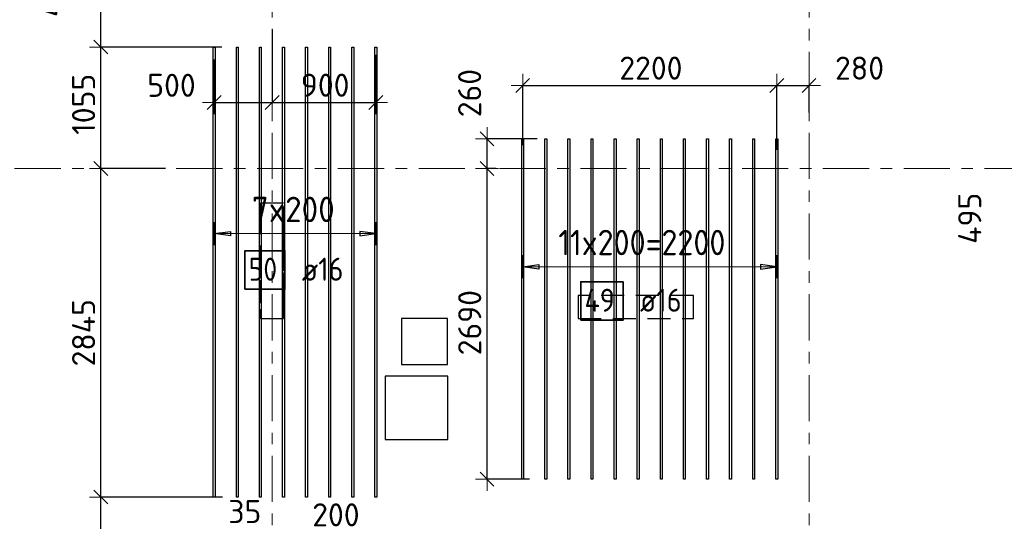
# Model space of a CAD drawing. Header units: metres. Extents: x -38 to 107, y -15 to 21.
# Tile 9 of 89: x 2.31 to 10.84, y 9.74 to 14.09. Entities that reach past the tile are written whole.
import ezdxf

# ---------------------------------------------------------------- set-up
doc = ezdxf.new("R2010")
doc.units = ezdxf.units.M
doc.header["$PDMODE"] = 65
for name, pattern in [('______11', [0.5, 0.4, -0.05, 0, -0.05]), ('______2', [0.27, 0.2, -0.07]), ('______5', [1.1, 0.8, -0.1, 0.1, -0.1])]:
    doc.linetypes.add(name, pattern=pattern)
for name, color, linetype, lineweight in [('XR$2$Осевая линия (1)', 7, '______5', 13), ('XR$3$Перекрытие (1)', 7, 'Continuous', 35), ('XR$3$Размерная линия (1)', 7, 'Continuous', 13)]:
    doc.layers.add(name, color=color, linetype=linetype, lineweight=lineweight)
doc.layers.add('XR$3$Арм.стержн.Доп. Арм верхн.зоны Х', color=7, linetype='Continuous', lineweight=35, true_color=0x8c8cff)
doc.layers.add('XR$5$Стена_ бетон несущ.', color=7, linetype='Continuous', lineweight=70, true_color=0xb4b496)
doc.styles.add('ISOCPEUR', font='txt')
doc.dimstyles.new('DIMSTYLE_3', dxfattribs={"dimtxt": 0.2, "dimasz": 0.2, "dimexe": 0, "dimexo": 0, "dimgap": 0.1, "dimtad": 2, "dimdec": 0, "dimlfac": 1000, "dimrnd": 5, "dimzin": 12, "dimdsep": 46, "dimtxsty": 'ISOCPEUR', "dimblk1": 'ALL_ML_STRICH', "dimblk2": 'ALL_ML_STRICH', "dimsah": 1, "dimcen": 0, "dimclrd": 7, "dimclre": 256, "dimclrt": 7, "dimadec": 0, "dimazin": 0, "dimtfac": 1, "dimtdec": 0, "dimtix": 1, "dimtmove": 2, "dimatfit": 3, "dimfxl": 0, "dimtzin": 0, "dimlwd": 0, "dimlwe": -3, "dimarcsym": 0})
doc.dimstyles.new('DIMSTYLE_6', dxfattribs={"dimtxt": 0.2, "dimasz": 0.2, "dimexe": 0, "dimexo": 0, "dimgap": 0.1, "dimtad": 2, "dimdec": 0, "dimlfac": 1000, "dimrnd": 5, "dimzin": 12, "dimdsep": 46, "dimtxsty": 'ISOCPEUR', "dimblk1": 'ALL_ML_STRICH', "dimblk2": 'ALL_ML_STRICH', "dimsah": 1, "dimcen": 0, "dimclrd": 7, "dimclre": 256, "dimclrt": 7, "dimadec": 0, "dimazin": 0, "dimtfac": 1, "dimtdec": 0, "dimtix": 1, "dimtmove": 2, "dimatfit": 3, "dimfxl": 0, "dimtvp": 1.2, "dimtzin": 0, "dimlwd": 0, "dimlwe": -3, "dimarcsym": 0})

# ---------------------------------------------------------------- blocks, each defined once
blk = doc.blocks.new('ALL_ML_STRICH')
at = {"color": 0, "linetype": 'ByBlock', "lineweight": -2}
for p, q in [((0, -0.5), (0, 0.5)), ((-1, 0), (0.5, 0)), ((-0.3, -0.3), (0.3, 0.3))]:
    blk.add_line(p, q, dxfattribs=at)
blk = doc.blocks.new('*D55')
at = {"layer": 'DEFPOINTS', "color": 7, "linetype": 'Continuous', "lineweight": 13, "transparency": 33554687}
for p in [(4.0894, 9.9527), (3.0175, 8.7993), (3.7216, 8.7993)]:
    blk.add_point(p, dxfattribs=at)
at = {"layer": 'XR$3$Размерная линия (1)', "color": 9, "linetype": 'Continuous', "lineweight": -2, "true_color": 0xc7c7c7, "transparency": 33554687}
for p, q in [((4.0694, 9.9527), (3.0175, 9.9527)), ((3.7016, 8.7993), (3.0175, 8.7993))]:
    blk.add_line(p, q, dxfattribs=at)
at = {"layer": 'XR$3$Размерная линия (1)', "color": 7, "linetype": 'Continuous', "lineweight": -2, "transparency": 33554687}
blk.add_line((3.0175, 8.7993), (3.0175, 9.9527), dxfattribs=at)
at = {"layer": 'XR$3$Размерная линия (1)', "color": 7, "linetype": 'Continuous', "lineweight": 13, "transparency": 33554687, "xscale": 0.2, "yscale": 0.2, "zscale": 0.2}
for p, rotation in [((3.0175, 9.9527), 90), ((3.0175, 8.7993), 270)]:
    blk.add_blockref('ALL_ML_STRICH', p, dxfattribs=dict(at, rotation=rotation))
at = {"layer": 'XR$3$Размерная линия (1)', "color": 7, "linetype": 'Continuous', "lineweight": 13, "transparency": 33554687, "insert": (2.8675, 9.426), "char_height": 0.2, "width": 0.8, "attachment_point": 5, "rotation": 90, "style": 'ISOCPEUR'}
blk.add_mtext('\\A1;{1155}', dxfattribs=at)
blk = doc.blocks.new('*D56')
at = {"layer": 'DEFPOINTS', "color": 7, "linetype": 'Continuous', "lineweight": 13, "transparency": 33554687}
for p in [(3.597, 12.8), (3.0175, 9.9527), (4.0894, 9.9527)]:
    blk.add_point(p, dxfattribs=at)
at = {"layer": 'XR$3$Размерная линия (1)', "color": 9, "linetype": 'Continuous', "lineweight": -2, "true_color": 0xc7c7c7, "transparency": 33554687}
for p, q in [((3.577, 12.8), (3.0175, 12.8)), ((4.0694, 9.9527), (3.0175, 9.9527))]:
    blk.add_line(p, q, dxfattribs=at)
at = {"layer": 'XR$3$Размерная линия (1)', "color": 7, "linetype": 'Continuous', "lineweight": -2, "transparency": 33554687}
blk.add_line((3.0175, 9.9527), (3.0175, 12.8), dxfattribs=at)
at = {"layer": 'XR$3$Размерная линия (1)', "color": 7, "linetype": 'Continuous', "lineweight": 13, "transparency": 33554687, "xscale": 0.2, "yscale": 0.2, "zscale": 0.2}
for p, rotation in [((3.0175, 12.8), 90), ((3.0175, 9.9527), 270)]:
    blk.add_blockref('ALL_ML_STRICH', p, dxfattribs=dict(at, rotation=rotation))
at = {"layer": 'XR$3$Размерная линия (1)', "color": 7, "linetype": 'Continuous', "lineweight": 13, "transparency": 33554687, "insert": (2.8675, 11.3763), "char_height": 0.2, "width": 0.8, "attachment_point": 5, "rotation": 90, "style": 'ISOCPEUR'}
blk.add_mtext('\\A1;{2845}', dxfattribs=at)
blk = doc.blocks.new('*D57')
at = {"layer": 'DEFPOINTS', "color": 7, "linetype": 'Continuous', "lineweight": 13, "transparency": 33554687}
for p in [(4.0836, 13.8527), (3.0175, 12.8), (3.597, 12.8)]:
    blk.add_point(p, dxfattribs=at)
at = {"layer": 'XR$3$Размерная линия (1)', "color": 9, "linetype": 'Continuous', "lineweight": -2, "true_color": 0xc7c7c7, "transparency": 33554687}
for p, q in [((4.0636, 13.8527), (3.0175, 13.8527)), ((3.577, 12.8), (3.0175, 12.8))]:
    blk.add_line(p, q, dxfattribs=at)
at = {"layer": 'XR$3$Размерная линия (1)', "color": 7, "linetype": 'Continuous', "lineweight": -2, "transparency": 33554687}
blk.add_line((3.0175, 12.8), (3.0175, 13.8527), dxfattribs=at)
at = {"layer": 'XR$3$Размерная линия (1)', "color": 7, "linetype": 'Continuous', "lineweight": 13, "transparency": 33554687, "xscale": 0.2, "yscale": 0.2, "zscale": 0.2}
for p, rotation in [((3.0175, 13.8527), 90), ((3.0175, 12.8), 270)]:
    blk.add_blockref('ALL_ML_STRICH', p, dxfattribs=dict(at, rotation=rotation))
at = {"layer": 'XR$3$Размерная линия (1)', "color": 7, "linetype": 'Continuous', "lineweight": 13, "transparency": 33554687, "insert": (2.8675, 13.3563), "char_height": 0.2, "width": 0.8, "attachment_point": 5, "rotation": 90, "style": 'ISOCPEUR'}
blk.add_mtext('\\A1;{1055}', dxfattribs=at)
blk = doc.blocks.new('*D58')
at = {"layer": 'DEFPOINTS', "color": 7, "linetype": 'Continuous', "lineweight": 13, "transparency": 33554687}
for p in [(3.977, 14.2747), (3.0175, 13.8527), (4.0836, 13.8527)]:
    blk.add_point(p, dxfattribs=at)
at = {"layer": 'XR$3$Размерная линия (1)', "color": 9, "linetype": 'Continuous', "lineweight": -2, "true_color": 0xc7c7c7, "transparency": 33554687}
for p, q in [((3.957, 14.2747), (3.0175, 14.2747)), ((4.0636, 13.8527), (3.0175, 13.8527))]:
    blk.add_line(p, q, dxfattribs=at)
at = {"layer": 'XR$3$Размерная линия (1)', "color": 7, "linetype": 'Continuous', "lineweight": -2, "transparency": 33554687}
blk.add_line((3.0175, 13.8527), (3.0175, 14.2747), dxfattribs=at)
at = {"layer": 'XR$3$Размерная линия (1)', "color": 7, "linetype": 'Continuous', "lineweight": 13, "transparency": 33554687, "xscale": 0.2, "yscale": 0.2, "zscale": 0.2}
for p, rotation in [((3.0175, 14.2747), 90), ((3.0175, 13.8527), 270)]:
    blk.add_blockref('ALL_ML_STRICH', p, dxfattribs=dict(at, rotation=rotation))
at = {"layer": 'XR$3$Размерная линия (1)', "color": 7, "linetype": 'Continuous', "lineweight": 13, "transparency": 33554687, "insert": (2.5801, 14.3248), "char_height": 0.2, "width": 0.6, "attachment_point": 5, "rotation": 90, "style": 'ISOCPEUR'}
blk.add_mtext('\\A1;{420}', dxfattribs=at)
blk = doc.blocks.new('*D66')
at = {"layer": 'DEFPOINTS', "color": 7, "linetype": 'Continuous', "lineweight": 13, "transparency": 33554687}
for p in [(4.4662, 9.3509), (4.5, 9.1381), (4.4662, 8.7312)]:
    blk.add_point(p, dxfattribs=at)
at = {"layer": 'XR$3$Размерная линия (1)', "color": 9, "linetype": 'Continuous', "lineweight": -2, "true_color": 0xc7c7c7, "transparency": 33554687}
for p, q in [((4.4662, 8.7512), (4.4662, 9.3509)), ((4.5, 9.1581), (4.5, 9.3509))]:
    blk.add_line(p, q, dxfattribs=at)
at = {"layer": 'XR$3$Размерная линия (1)', "color": 7, "linetype": 'Continuous', "lineweight": -2, "transparency": 33554687}
blk.add_line((4.4662, 9.3509), (4.5, 9.3509), dxfattribs=at)
at = {"layer": 'XR$3$Размерная линия (1)', "color": 7, "linetype": 'Continuous', "lineweight": 13, "transparency": 33554687, "xscale": 0.2, "yscale": 0.2, "zscale": 0.2}
blk.add_blockref('ALL_ML_STRICH', (4.5, 9.3509), dxfattribs=at)
at = {"layer": 'XR$3$Размерная линия (1)', "color": 7, "linetype": 'Continuous', "lineweight": 13, "transparency": 33554687, "xscale": 0.2, "yscale": 0.2, "zscale": 0.2, "rotation": 180}
blk.add_blockref('ALL_ML_STRICH', (4.4662, 9.3509), dxfattribs=at)
at = {"layer": 'XR$3$Размерная линия (1)', "color": 7, "linetype": 'Continuous', "lineweight": 13, "transparency": 33554687, "insert": (4.2639, 9.8272), "char_height": 0.2, "width": 0.4, "attachment_point": 5, "style": 'ISOCPEUR'}
blk.add_mtext('\\A1;{35}', dxfattribs=at)
blk = doc.blocks.new('*D68')
at = {"layer": 'DEFPOINTS', "color": 7, "linetype": 'Continuous', "lineweight": 13, "transparency": 33554687}
for p in [(4.6662, 9.3509), (4.6662, 8.5568), (4.8662, 8.5817)]:
    blk.add_point(p, dxfattribs=at)
at = {"layer": 'XR$3$Размерная линия (1)', "color": 9, "linetype": 'Continuous', "lineweight": -2, "true_color": 0xc7c7c7, "transparency": 33554687}
for p, q in [((4.6662, 8.5768), (4.6662, 9.3509)), ((4.8662, 8.6017), (4.8662, 9.3509))]:
    blk.add_line(p, q, dxfattribs=at)
at = {"layer": 'XR$3$Размерная линия (1)', "color": 7, "linetype": 'Continuous', "lineweight": -2, "transparency": 33554687}
blk.add_line((4.6662, 9.3509), (4.8662, 9.3509), dxfattribs=at)
at = {"layer": 'XR$3$Размерная линия (1)', "color": 7, "linetype": 'Continuous', "lineweight": 13, "transparency": 33554687, "xscale": 0.2, "yscale": 0.2, "zscale": 0.2, "rotation": 180}
blk.add_blockref('ALL_ML_STRICH', (4.6662, 9.3509), dxfattribs=at)
at = {"layer": 'XR$3$Размерная линия (1)', "color": 7, "linetype": 'Continuous', "lineweight": 13, "transparency": 33554687, "xscale": 0.2, "yscale": 0.2, "zscale": 0.2}
blk.add_blockref('ALL_ML_STRICH', (4.8662, 9.3509), dxfattribs=at)
at = {"layer": 'XR$3$Размерная линия (1)', "color": 7, "linetype": 'Continuous', "lineweight": 13, "transparency": 33554687, "insert": (5.0527, 9.7986), "char_height": 0.2, "width": 0.6, "attachment_point": 5, "style": 'ISOCPEUR'}
blk.add_mtext('\\A1;{200}', dxfattribs=at)
blk = doc.blocks.new('*D85')
at = {"layer": 'DEFPOINTS', "color": 7, "linetype": 'Continuous', "lineweight": 13, "transparency": 33554687}
for p in [(4.5, 13.9847), (3.9987, 13.7252), (3.9987, 13.3718)]:
    blk.add_point(p, dxfattribs=at)
at = {"layer": 'XR$3$Размерная линия (1)', "color": 9, "linetype": 'Continuous', "lineweight": -2, "true_color": 0xc7c7c7, "transparency": 33554687}
for p, q in [((4.5, 14.0047), (4.5, 13.3718)), ((3.9987, 13.7452), (3.9987, 13.3718))]:
    blk.add_line(p, q, dxfattribs=at)
at = {"layer": 'XR$3$Размерная линия (1)', "color": 7, "linetype": 'Continuous', "lineweight": -2, "transparency": 33554687}
blk.add_line((3.9987, 13.3718), (4.5, 13.3718), dxfattribs=at)
at = {"layer": 'XR$3$Размерная линия (1)', "color": 7, "linetype": 'Continuous', "lineweight": 13, "transparency": 33554687, "xscale": 0.2, "yscale": 0.2, "zscale": 0.2, "rotation": 180}
blk.add_blockref('ALL_ML_STRICH', (3.9987, 13.3718), dxfattribs=at)
at = {"layer": 'XR$3$Размерная линия (1)', "color": 7, "linetype": 'Continuous', "lineweight": 13, "transparency": 33554687, "xscale": 0.2, "yscale": 0.2, "zscale": 0.2}
blk.add_blockref('ALL_ML_STRICH', (4.5, 13.3718), dxfattribs=at)
at = {"layer": 'XR$3$Размерная линия (1)', "color": 7, "linetype": 'Continuous', "lineweight": 13, "transparency": 33554687, "insert": (3.6287, 13.521), "char_height": 0.2, "width": 0.6, "attachment_point": 5, "style": 'ISOCPEUR'}
blk.add_mtext('\\A1;{500}', dxfattribs=at)
blk = doc.blocks.new('*D86')
at = {"layer": 'DEFPOINTS', "color": 7, "linetype": 'Continuous', "lineweight": 13, "transparency": 33554687}
for p in [(4.5, 13.9847), (5.3987, 13.7641), (4.5, 13.3718)]:
    blk.add_point(p, dxfattribs=at)
at = {"layer": 'XR$3$Размерная линия (1)', "color": 9, "linetype": 'Continuous', "lineweight": -2, "true_color": 0xc7c7c7, "transparency": 33554687}
for p, q in [((4.5, 14.0047), (4.5, 13.3718)), ((5.3987, 13.7841), (5.3987, 13.3718))]:
    blk.add_line(p, q, dxfattribs=at)
at = {"layer": 'XR$3$Размерная линия (1)', "color": 7, "linetype": 'Continuous', "lineweight": -2, "transparency": 33554687}
blk.add_line((4.5, 13.3718), (5.3987, 13.3718), dxfattribs=at)
at = {"layer": 'XR$3$Размерная линия (1)', "color": 7, "linetype": 'Continuous', "lineweight": 13, "transparency": 33554687, "xscale": 0.2, "yscale": 0.2, "zscale": 0.2, "rotation": 180}
blk.add_blockref('ALL_ML_STRICH', (4.5, 13.3718), dxfattribs=at)
at = {"layer": 'XR$3$Размерная линия (1)', "color": 7, "linetype": 'Continuous', "lineweight": 13, "transparency": 33554687, "xscale": 0.2, "yscale": 0.2, "zscale": 0.2}
blk.add_blockref('ALL_ML_STRICH', (5.3987, 13.3718), dxfattribs=at)
at = {"layer": 'XR$3$Размерная линия (1)', "color": 7, "linetype": 'Continuous', "lineweight": 13, "transparency": 33554687, "insert": (4.9593, 13.5218), "char_height": 0.2, "width": 0.6, "attachment_point": 5, "style": 'ISOCPEUR'}
blk.add_mtext('\\A1;{900}', dxfattribs=at)
blk = doc.blocks.new('*D99')
at = {"layer": 'DEFPOINTS', "color": 7, "linetype": 'Continuous', "lineweight": 13, "transparency": 33554687}
for p in [(11.9389, 11.9047), (11.1417, 11.4121), (12.1931, 11.4121)]:
    blk.add_point(p, dxfattribs=at)
at = {"layer": 'XR$3$Размерная линия (1)', "color": 9, "linetype": 'Continuous', "lineweight": -2, "true_color": 0xc7c7c7, "transparency": 33554687}
for p, q in [((11.9189, 11.9047), (11.1417, 11.9047)), ((12.1731, 11.4121), (11.1417, 11.4121))]:
    blk.add_line(p, q, dxfattribs=at)
at = {"layer": 'XR$3$Размерная линия (1)', "color": 7, "linetype": 'Continuous', "lineweight": -2, "transparency": 33554687}
blk.add_line((11.1417, 11.4121), (11.1417, 11.9047), dxfattribs=at)
at = {"layer": 'XR$3$Размерная линия (1)', "color": 7, "linetype": 'Continuous', "lineweight": 13, "transparency": 33554687, "xscale": 0.2, "yscale": 0.2, "zscale": 0.2}
for p, rotation in [((11.1417, 11.9047), 90), ((11.1417, 11.4121), 270)]:
    blk.add_blockref('ALL_ML_STRICH', p, dxfattribs=dict(at, rotation=rotation))
at = {"layer": 'XR$3$Размерная линия (1)', "color": 7, "linetype": 'Continuous', "lineweight": 13, "transparency": 33554687, "insert": (10.5417, 12.3684), "char_height": 0.2, "width": 0.6, "attachment_point": 5, "rotation": 90, "style": 'ISOCPEUR'}
blk.add_mtext('\\A1;{495}', dxfattribs=at)
blk = doc.blocks.new('*D116')
at = {"layer": 'DEFPOINTS', "color": 7, "linetype": 'Continuous', "lineweight": 13, "transparency": 33554687}
for p in [(6.6706, 13.52), (6.6706, 12.9824), (8.8706, 12.9418)]:
    blk.add_point(p, dxfattribs=at)
at = {"layer": 'XR$3$Размерная линия (1)', "color": 9, "linetype": 'Continuous', "lineweight": -2, "true_color": 0xc7c7c7, "transparency": 33554687}
for p, q in [((6.6706, 13.0024), (6.6706, 13.52)), ((8.8706, 12.9618), (8.8706, 13.52))]:
    blk.add_line(p, q, dxfattribs=at)
at = {"layer": 'XR$3$Размерная линия (1)', "color": 7, "linetype": 'Continuous', "lineweight": -2, "transparency": 33554687}
blk.add_line((6.6706, 13.52), (8.8706, 13.52), dxfattribs=at)
at = {"layer": 'XR$3$Размерная линия (1)', "color": 7, "linetype": 'Continuous', "lineweight": 13, "transparency": 33554687, "xscale": 0.2, "yscale": 0.2, "zscale": 0.2, "rotation": 180}
blk.add_blockref('ALL_ML_STRICH', (6.6706, 13.52), dxfattribs=at)
at = {"layer": 'XR$3$Размерная линия (1)', "color": 7, "linetype": 'Continuous', "lineweight": 13, "transparency": 33554687, "xscale": 0.2, "yscale": 0.2, "zscale": 0.2}
blk.add_blockref('ALL_ML_STRICH', (8.8706, 13.52), dxfattribs=at)
at = {"layer": 'XR$3$Размерная линия (1)', "color": 7, "linetype": 'Continuous', "lineweight": 13, "transparency": 33554687, "insert": (7.7806, 13.67), "char_height": 0.2, "width": 0.8, "attachment_point": 5, "style": 'ISOCPEUR'}
blk.add_mtext('\\A1;{2200}', dxfattribs=at)
blk = doc.blocks.new('*D117')
at = {"layer": 'DEFPOINTS', "color": 7, "linetype": 'Continuous', "lineweight": 13, "transparency": 33554687}
for p in [(8.8706, 13.52), (9.15, 13.2662), (8.8706, 12.9418)]:
    blk.add_point(p, dxfattribs=at)
at = {"layer": 'XR$3$Размерная линия (1)', "color": 9, "linetype": 'Continuous', "lineweight": -2, "true_color": 0xc7c7c7, "transparency": 33554687}
for p, q in [((8.8706, 12.9618), (8.8706, 13.52)), ((9.15, 13.2862), (9.15, 13.52))]:
    blk.add_line(p, q, dxfattribs=at)
at = {"layer": 'XR$3$Размерная линия (1)', "color": 7, "linetype": 'Continuous', "lineweight": -2, "transparency": 33554687}
blk.add_line((8.8706, 13.52), (9.15, 13.52), dxfattribs=at)
at = {"layer": 'XR$3$Размерная линия (1)', "color": 7, "linetype": 'Continuous', "lineweight": 13, "transparency": 33554687, "xscale": 0.2, "yscale": 0.2, "zscale": 0.2, "rotation": 180}
blk.add_blockref('ALL_ML_STRICH', (8.8706, 13.52), dxfattribs=at)
at = {"layer": 'XR$3$Размерная линия (1)', "color": 7, "linetype": 'Continuous', "lineweight": 13, "transparency": 33554687, "xscale": 0.2, "yscale": 0.2, "zscale": 0.2}
blk.add_blockref('ALL_ML_STRICH', (9.15, 13.52), dxfattribs=at)
at = {"layer": 'XR$3$Размерная линия (1)', "color": 7, "linetype": 'Continuous', "lineweight": 13, "transparency": 33554687, "insert": (9.5873, 13.6699), "char_height": 0.2, "width": 0.6, "attachment_point": 5, "style": 'ISOCPEUR'}
blk.add_mtext('\\A1;{280}', dxfattribs=at)
blk = doc.blocks.new('*D118')
at = {"layer": 'DEFPOINTS', "color": 7, "linetype": 'Continuous', "lineweight": 13, "transparency": 33554687}
for p in [(6.4588, 12.8), (6.3615, 10.1078), (6.7479, 10.1078)]:
    blk.add_point(p, dxfattribs=at)
at = {"layer": 'XR$3$Размерная линия (1)', "color": 9, "linetype": 'Continuous', "lineweight": -2, "true_color": 0xc7c7c7, "transparency": 33554687}
for p, q in [((6.4388, 12.8), (6.3615, 12.8)), ((6.7279, 10.1078), (6.3615, 10.1078))]:
    blk.add_line(p, q, dxfattribs=at)
at = {"layer": 'XR$3$Размерная линия (1)', "color": 7, "linetype": 'Continuous', "lineweight": -2, "transparency": 33554687}
blk.add_line((6.3615, 10.1078), (6.3615, 12.8), dxfattribs=at)
at = {"layer": 'XR$3$Размерная линия (1)', "color": 7, "linetype": 'Continuous', "lineweight": 13, "transparency": 33554687, "xscale": 0.2, "yscale": 0.2, "zscale": 0.2}
for p, rotation in [((6.3615, 12.8), 90), ((6.3615, 10.1078), 270)]:
    blk.add_blockref('ALL_ML_STRICH', p, dxfattribs=dict(at, rotation=rotation))
at = {"layer": 'XR$3$Размерная линия (1)', "color": 7, "linetype": 'Continuous', "lineweight": 13, "transparency": 33554687, "insert": (6.2115, 11.4639), "char_height": 0.2, "width": 0.8, "attachment_point": 5, "rotation": 90, "style": 'ISOCPEUR'}
blk.add_mtext('\\A1;{2690}', dxfattribs=at)
blk = doc.blocks.new('*D119')
at = {"layer": 'DEFPOINTS', "color": 7, "linetype": 'Continuous', "lineweight": 13, "transparency": 33554687}
for p in [(6.8156, 13.0578), (6.3615, 12.8), (6.4588, 12.8)]:
    blk.add_point(p, dxfattribs=at)
at = {"layer": 'XR$3$Размерная линия (1)', "color": 9, "linetype": 'Continuous', "lineweight": -2, "true_color": 0xc7c7c7, "transparency": 33554687}
for p, q in [((6.7956, 13.0578), (6.3615, 13.0578)), ((6.4388, 12.8), (6.3615, 12.8))]:
    blk.add_line(p, q, dxfattribs=at)
at = {"layer": 'XR$3$Размерная линия (1)', "color": 7, "linetype": 'Continuous', "lineweight": -2, "transparency": 33554687}
blk.add_line((6.3615, 12.8), (6.3615, 13.0578), dxfattribs=at)
at = {"layer": 'XR$3$Размерная линия (1)', "color": 7, "linetype": 'Continuous', "lineweight": 13, "transparency": 33554687, "xscale": 0.2, "yscale": 0.2, "zscale": 0.2}
for p, rotation in [((6.3615, 13.0578), 90), ((6.3615, 12.8), 270)]:
    blk.add_blockref('ALL_ML_STRICH', p, dxfattribs=dict(at, rotation=rotation))
at = {"layer": 'XR$3$Размерная линия (1)', "color": 7, "linetype": 'Continuous', "lineweight": 13, "transparency": 33554687, "insert": (6.2107, 13.4535), "char_height": 0.2, "width": 0.6, "attachment_point": 5, "rotation": 90, "style": 'ISOCPEUR'}
blk.add_mtext('\\A1;{260}', dxfattribs=at)

msp = doc.modelspace()

# ---------------------------------------------------------------- linework, layer by layer
at = {"layer": 'XR$2$Осевая линия (1)', "color": 253, "linetype": '______11', "lineweight": 13, "true_color": 0xa0a0a0, "transparency": 33554687}
for p, q in [((4.5, -3.39), (4.5, 19.78)), ((9.15, -3.39), (9.15, 19.78)), ((-2.63, 12.8), (62.6, 12.8))]:
    msp.add_line(p, q, dxfattribs=at)
at = {"layer": 'XR$3$Арм.стержн.Доп. Арм верхн.зоны Х', "color": 253, "linetype": 'Continuous', "lineweight": -3, "true_color": 0xa0a0a0, "transparency": 33554687}
for p, q in [((3.9987, 12.2354), (3.9987, 12.3354)), ((5.3987, 12.2354), (5.3987, 12.3354)), ((3.9987, 12.2354), (3.9987, 12.1354)), ((5.3987, 12.2354), (5.3987, 12.1354)), ((6.6706, 11.9486), (6.6706, 12.0486)), ((8.8706, 11.9486), (8.8706, 12.0486)), ((6.6706, 11.9486), (6.6706, 11.8486)), ((8.8706, 11.9486), (8.8706, 11.8486))]:
    msp.add_line(p, q, dxfattribs=at)
at = {"layer": 'XR$3$Арм.стержн.Доп. Арм верхн.зоны Х', "color": 7, "linetype": 'Continuous', "lineweight": 25, "transparency": 33554687}
for p, q in [((3.9987, 12.2354), (4.1387, 12.2554)), ((4.1387, 12.2154), (3.9987, 12.2354)), ((4.1387, 12.2554), (4.1387, 12.2154)), ((5.3987, 12.2354), (5.2587, 12.2554)), ((5.2587, 12.2554), (5.2587, 12.2154)), ((5.2587, 12.2154), (5.3987, 12.2354)), ((6.6706, 11.9486), (6.8106, 11.9686)), ((6.8106, 11.9286), (6.6706, 11.9486)), ((6.8106, 11.9686), (6.8106, 11.9286)), ((8.8706, 11.9486), (8.7306, 11.9686)), ((8.7306, 11.9686), (8.7306, 11.9286)), ((8.7306, 11.9286), (8.8706, 11.9486))]:
    msp.add_line(p, q, dxfattribs=at)
at = {"layer": 'XR$3$Арм.стержн.Доп. Арм верхн.зоны Х', "color": 7, "linetype": 'Continuous', "lineweight": 13, "transparency": 33554687}
for p, q in [((3.9987, 12.2354), (3.9987, 12.2354)), ((5.3987, 12.2354), (5.3987, 12.2354)), ((6.6706, 11.9486), (6.6706, 11.9486)), ((8.8706, 11.9486), (8.8706, 11.9486))]:
    msp.add_line(p, q, dxfattribs=at)
at = {"layer": 'XR$3$Арм.стержн.Доп. Арм верхн.зоны Х', "color": 7, "linetype": 'Continuous', "lineweight": 25, "transparency": 33554687}
for points in [[(3.9907, 9.9527), (3.9907, 13.8527), (4.0067, 13.8527), (4.0067, 9.9527), (3.9907, 9.9527)], [(4.1907, 9.9527), (4.1907, 13.8527), (4.2067, 13.8527), (4.2067, 9.9527), (4.1907, 9.9527)], [(4.3907, 9.9527), (4.3907, 13.8527), (4.4067, 13.8527), (4.4067, 9.9527), (4.3907, 9.9527)], [(4.5907, 9.9527), (4.5907, 13.8527), (4.6067, 13.8527), (4.6067, 9.9527), (4.5907, 9.9527)], [(4.7907, 9.9527), (4.7907, 13.8527), (4.8067, 13.8527), (4.8067, 9.9527), (4.7907, 9.9527)], [(4.9907, 9.9527), (4.9907, 13.8527), (5.0067, 13.8527), (5.0067, 9.9527), (4.9907, 9.9527)], [(5.1907, 9.9527), (5.1907, 13.8527), (5.2067, 13.8527), (5.2067, 9.9527), (5.1907, 9.9527)], [(5.3907, 9.9527), (5.3907, 13.8527), (5.4067, 13.8527), (5.4067, 9.9527), (5.3907, 9.9527)], [(6.6626, 10.1078), (6.6626, 13.0578), (6.6786, 13.0578), (6.6786, 10.1078), (6.6626, 10.1078)], [(6.8626, 10.1078), (6.8626, 13.0578), (6.8786, 13.0578), (6.8786, 10.1078), (6.8626, 10.1078)], [(7.0626, 10.1078), (7.0626, 13.0578), (7.0786, 13.0578), (7.0786, 10.1078), (7.0626, 10.1078)], [(7.2626, 10.1078), (7.2626, 13.0578), (7.2786, 13.0578), (7.2786, 10.1078), (7.2626, 10.1078)], [(7.4626, 10.1078), (7.4626, 13.0578), (7.4786, 13.0578), (7.4786, 10.1078), (7.4626, 10.1078)], [(7.6626, 10.1078), (7.6626, 13.0578), (7.6786, 13.0578), (7.6786, 10.1078), (7.6626, 10.1078)], [(7.8626, 10.1078), (7.8626, 13.0578), (7.8786, 13.0578), (7.8786, 10.1078), (7.8626, 10.1078)], [(8.0626, 10.1078), (8.0626, 13.0578), (8.0786, 13.0578), (8.0786, 10.1078), (8.0626, 10.1078)], [(8.2626, 10.1078), (8.2626, 13.0578), (8.2786, 13.0578), (8.2786, 10.1078), (8.2626, 10.1078)], [(8.4626, 10.1078), (8.4626, 13.0578), (8.4786, 13.0578), (8.4786, 10.1078), (8.4626, 10.1078)], [(8.6626, 10.1078), (8.6626, 13.0578), (8.6786, 13.0578), (8.6786, 10.1078), (8.6626, 10.1078)], [(8.8626, 10.1078), (8.8626, 13.0578), (8.8786, 13.0578), (8.8786, 10.1078), (8.8626, 10.1078)]]:
    msp.add_lwpolyline(points, dxfattribs=at)
at = {"layer": 'XR$3$Арм.стержн.Доп. Арм верхн.зоны Х', "color": 7, "linetype": 'Continuous', "lineweight": 13, "transparency": 33554687}
for points in [[(3.9987, 12.2354), (4.1257, 12.2354), (4.1257, 12.2354), (5.3987, 12.2354)], [(6.6706, 11.9486), (6.7796, 11.9486), (6.7796, 11.9486), (8.8706, 11.9486)]]:
    msp.add_lwpolyline(points, dxfattribs=at)
at = {"layer": 'XR$3$Арм.стержн.Доп. Арм верхн.зоны Х', "color": 7, "linetype": 'Continuous', "lineweight": 35, "transparency": 33554687}
for points in [[(4.2644, 11.7539), (4.6111, 11.7539), (4.6111, 12.0872), (4.2644, 12.0872), (4.2644, 11.7539)], [(7.1727, 11.4852), (7.5394, 11.4852), (7.5394, 11.8186), (7.1727, 11.8186), (7.1727, 11.4852)]]:
    msp.add_lwpolyline(points, dxfattribs=at)
at = {"layer": 'XR$3$Перекрытие (1)', "color": 7, "linetype": 'Continuous', "lineweight": 25, "transparency": 33554687}
for p, q in [((5.6203, 11.5002), (5.6203, 11.1002)), ((6.0203, 11.5002), (5.6203, 11.5002)), ((6.0203, 11.1002), (6.0203, 11.5002)), ((5.6203, 11.1002), (6.0203, 11.1002)), ((5.4806, 11.0006), (5.4806, 10.4506)), ((6.0206, 11.0006), (5.4806, 11.0006)), ((6.0206, 10.4506), (6.0206, 11.0006)), ((5.4806, 10.4506), (6.0206, 10.4506))]:
    msp.add_line(p, q, dxfattribs=at)
at = {"layer": 'XR$5$Стена_ бетон несущ.', "color": 253, "linetype": '______2', "lineweight": -3, "true_color": 0xa0a0a0, "transparency": 33554687}
for p, q in [((4.6, 12.5), (4.4, 12.5)), ((4.4, 12.5), (4.4, 12.4319)), ((4.6, 12.2716), (4.6, 12.5)), ((4.4, 12.4319), (4.4, 11.58)), ((4.6, 12.1916), (4.6, 12.2716)), ((4.6, 11.9916), (4.6, 12.1916)), ((4.6, 11.9116), (4.6, 11.9916)), ((4.6, 11.7), (4.6, 11.9116)), ((4.6, 11.5), (4.6, 11.7)), ((8.1499, 11.7), (7.1499, 11.7)), ((7.1499, 11.7), (7.1499, 11.5)), ((8.1499, 11.5), (8.1499, 11.7)), ((4.4, 11.58), (4.4, 11.5)), ((4.4, 11.5), (4.6, 11.5)), ((7.1499, 11.5), (8.1499, 11.5))]:
    msp.add_line(p, q, dxfattribs=at)

# ---------------------------------------------------------------- texts
at = {"layer": 'XR$3$Арм.стержн.Доп. Арм верхн.зоны Х', "color": 7, "linetype": 'Continuous', "lineweight": 13, "transparency": 33554687, "char_height": 0.22, "attachment_point": 7, "style": 'ISOCPEUR'}
for s, insert, width in [('\\W0.95;7x200', (4.3247, 12.3354), 0.873359), ('\\W0.92;11x200=2200', (6.9786, 12.0486), 1.706474)]:
    msp.add_mtext(s, dxfattribs=dict(at, insert=insert, width=width))
at = {"layer": 'XR$3$Арм.стержн.Доп. Арм верхн.зоны Х', "color": 7, "linetype": 'Continuous', "lineweight": 25, "transparency": 33554687, "char_height": 0.2, "attachment_point": 7, "style": 'ISOCPEUR'}
for s, insert, width in [('\\W0.87;50', (4.2978, 11.8272), 0.367208), ('\\W0.89; ø16 ', (4.6444, 11.8272), 0.749105), ('\\W0.88;49', (7.206, 11.5586), 0.387995), ('\\W0.89; ø16 ', (7.5727, 11.5586), 0.749105)]:
    msp.add_mtext(s, dxfattribs=dict(at, insert=insert, width=width))

# ---------------------------------------------------------------- dimensions: what is measured, and where the dimension line sits
at = {"layer": 'XR$3$Размерная линия (1)', "color": 7, "linetype": 'Continuous', "lineweight": 13, "transparency": 33554687}
for base, p1, p2, dimstyle, picture, middle in [((3.0175, 14.2747), (4.0636, 13.8527), (3.957, 14.2747), 'DIMSTYLE_6', '*D58', (2.5801, 14.3248)), ((3.0175, 13.8527), (3.577, 12.8), (4.0636, 13.8527), 'DIMSTYLE_3', '*D57', (2.8675, 13.3563)), ((6.3615, 13.0578), (6.4388, 12.8), (6.7956, 13.0578), 'DIMSTYLE_6', '*D119', (6.2107, 13.4535)), ((3.0175, 12.8), (4.0694, 9.9527), (3.577, 12.8), 'DIMSTYLE_3', '*D56', (2.8675, 11.3763)), ((6.3615, 12.8), (6.7279, 10.1078), (6.4388, 12.8), 'DIMSTYLE_3', '*D118', (6.2115, 11.4639)), ((11.1417, 11.9047), (12.1731, 11.4121), (11.9189, 11.9047), 'DIMSTYLE_6', '*D99', (10.5417, 12.3684)), ((3.0175, 9.9527), (3.7016, 8.7993), (4.0694, 9.9527), 'DIMSTYLE_3', '*D55', (2.8675, 9.426))]:
    dim = msp.add_linear_dim(base=base, p1=p1, p2=p2, angle=90, dimstyle=dimstyle, override={"dimpost": '<>', "dimclrd": 7, "dimclre": 9, "dimclrt": 7, "dimlwd": 0, "dimlwe": 65533}, dxfattribs=at)
    dim.commit()
    dim.dimension.update_dxf_attribs({"geometry": picture, "text_midpoint": middle, "dimtype": 160})
for base, p1, p2, dimstyle, picture, middle in [((4.5, 13.3718), (3.9987, 13.7452), (4.5, 14.0047), 'DIMSTYLE_6', '*D85', (3.6287, 13.521)), ((5.3987, 13.3718), (4.5, 14.0047), (5.3987, 13.7841), 'DIMSTYLE_3', '*D86', (4.9593, 13.5218)), ((8.8706, 13.52), (6.6706, 13.0024), (8.8706, 12.9618), 'DIMSTYLE_3', '*D116', (7.7806, 13.67)), ((9.15, 13.52), (8.8706, 12.9618), (9.15, 13.2862), 'DIMSTYLE_6', '*D117', (9.5873, 13.6699)), ((4.5, 9.3509), (4.4662, 8.7512), (4.5, 9.1581), 'DIMSTYLE_6', '*D66', (4.2639, 9.8272)), ((4.8662, 9.3509), (4.6662, 8.5768), (4.8662, 8.6017), 'DIMSTYLE_6', '*D68', (5.0527, 9.7986))]:
    dim = msp.add_linear_dim(base=base, p1=p1, p2=p2, dimstyle=dimstyle, override={"dimpost": '<>', "dimclrd": 7, "dimclre": 9, "dimclrt": 7, "dimlwd": 0, "dimlwe": 65533}, dxfattribs=at)
    dim.commit()
    dim.dimension.update_dxf_attribs({"geometry": picture, "text_midpoint": middle, "dimtype": 160})

doc.saveas('drawing.dxf')
